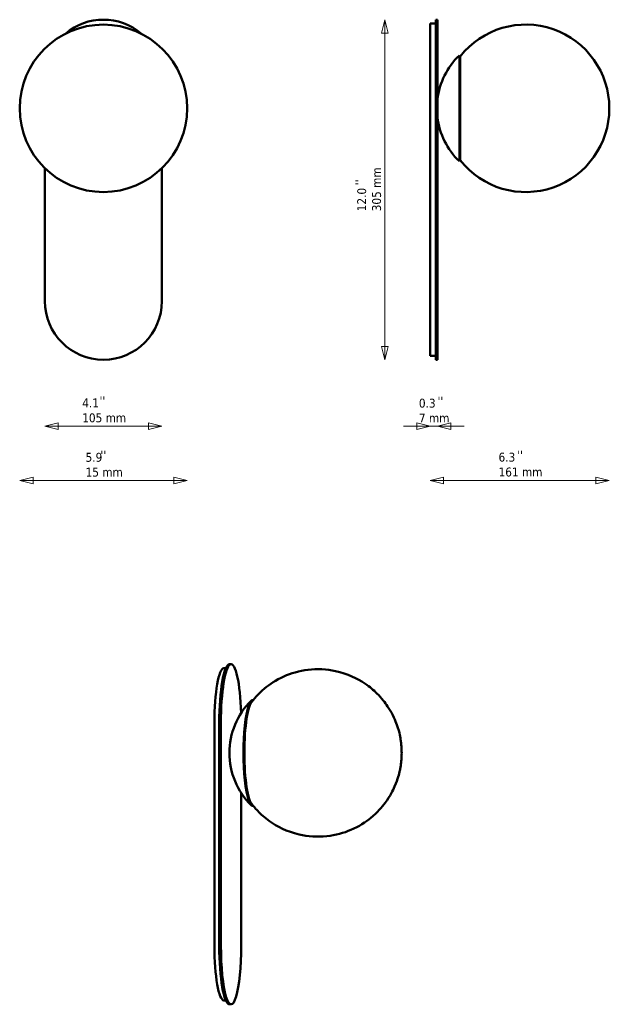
# Model space of a CAD drawing. Header units: millimetres. Extents: x 166 to 695, y 108 to 991.
import ezdxf

# ---------------------------------------------------------------- set-up
doc = ezdxf.new("R2010")
doc.units = ezdxf.units.MM
doc.header["$LTSCALE"] = 4
for name, color, linetype, lineweight in [('Symbol (ISO)', 7, 'Continuous', 50), ('Widoczne (ISO)', 7, 'Continuous', 50), ('Widoczne wąskie (ISO)', 7, 'Continuous', 50), ('Wymiar (ISO)', 7, 'Continuous', 18)]:
    doc.layers.add(name, color=color, linetype=linetype, lineweight=lineweight)
doc.styles.add('Tekst notatki (ISO)', font='tahoma.ttf')
doc.dimstyles.new('Domyślne (ISO)', dxfattribs={"dimscale": 4, "dimtxt": 2, "dimasz": 3, "dimexe": 3.175, "dimexo": 0, "dimgap": 0.762, "dimtad": 1, "dimdec": 1, "dimlfac": 0.03937, "dimrnd": 1e-08, "dimzin": 0, "dimdsep": 46, "dimtxsty": 'Tekst notatki (ISO)', "dimblk": 'Filled-1', "dimcen": 0.09, "dimdle": 10, "dimse1": 1, "dimse2": 1, "dimclrd": 256, "dimclre": 256, "dimclrt": 256, "dimadec": 0, "dimazin": 0, "dimtfac": 1, "dimtmove": 0, "dimatfit": 3, "dimfxl": 1, "dimtolj": 1, "dimlwd": 15, "dimlwe": 15, "dimarcsym": 0})

# ---------------------------------------------------------------- blocks, each defined once
blk = doc.blocks.new('Filled-1')
at = {"color": 0}
for p, q in [((0, 0), (-1, 0.25)), ((-1, 0.25), (-1, -0.25)), ((-1, 0), (0, 0)), ((-1, -0.25), (0, 0))]:
    blk.add_line(p, q, dxfattribs=at)
at = {"color": 0, "flags": 128}
blk.add_lwpolyline([(-1, -0.25), (0, 0), (-1, 0.25), (-1, -0.25)], dxfattribs=at)
at = {"color": 0}
blk.add_solid([(-1, -0.25), (0, 0), (-1, 0.25), (-1, -0.25)], dxfattribs=at)
blk = doc.blocks.new('*D5')
at = {"layer": 'Defpoints', "color": 0, "transparency": 16777216}
for p in [(493.53, 991.32), (539.82, 991.32), (539.82, 686.32)]:
    blk.add_point(p, dxfattribs=at)
at = {"layer": 'Wymiar (ISO)', "lineweight": 15, "transparency": 16777216}
blk.add_line((493.53, 698.32), (493.53, 979.32), dxfattribs=at)
at = {"layer": 'Wymiar (ISO)', "lineweight": 15, "transparency": 16777216, "xscale": 12, "yscale": 12, "zscale": 12}
for p, rotation in [((493.53, 991.32), 90), ((493.53, 686.32), 270)]:
    blk.add_blockref('Filled-1', p, dxfattribs=dict(at, rotation=rotation))
at = {"layer": 'Wymiar (ISO)', "lineweight": 18, "transparency": 16777216, "insert": (468.65, 819.45), "char_height": 8, "attachment_point": 1, "rotation": 90, "style": 'Tekst notatki (ISO)'}
blk.add_mtext('\\A1;12.0\\P305 mm', dxfattribs=at)
blk = doc.blocks.new('*D6')
at = {"layer": 'Defpoints', "color": 0, "transparency": 16777216}
for p in [(534.07, 689.82), (540.57, 686.32), (534.07, 626.82)]:
    blk.add_point(p, dxfattribs=at)
at = {"layer": 'Wymiar (ISO)', "lineweight": 15, "transparency": 16777216}
for p, q in [((522.07, 626.82), (510.07, 626.82)), ((540.57, 626.82), (534.07, 626.82)), ((552.57, 626.82), (564.57, 626.82))]:
    blk.add_line(p, q, dxfattribs=at)
at = {"layer": 'Wymiar (ISO)', "lineweight": 15, "transparency": 16777216, "xscale": 12, "yscale": 12, "zscale": 12}
blk.add_blockref('Filled-1', (534.07, 626.82), dxfattribs=at)
at = {"layer": 'Wymiar (ISO)', "lineweight": 15, "transparency": 16777216, "xscale": 12, "yscale": 12, "zscale": 12, "rotation": 180}
blk.add_blockref('Filled-1', (540.57, 626.82), dxfattribs=at)
at = {"layer": 'Wymiar (ISO)', "lineweight": 18, "transparency": 16777216, "insert": (523.96, 651.37), "char_height": 8, "attachment_point": 1, "style": 'Tekst notatki (ISO)'}
blk.add_mtext('\\A1;0.3\\P7 mm', dxfattribs=at)
blk = doc.blocks.new('*D7')
at = {"layer": 'Defpoints', "color": 0, "transparency": 16777216}
for p in [(188.43, 738.82), (293.43, 738.82), (188.43, 626.82)]:
    blk.add_point(p, dxfattribs=at)
at = {"layer": 'Wymiar (ISO)', "lineweight": 15, "transparency": 16777216}
blk.add_line((281.43, 626.82), (200.43, 626.82), dxfattribs=at)
at = {"layer": 'Wymiar (ISO)', "lineweight": 15, "transparency": 16777216, "xscale": 12, "yscale": 12, "zscale": 12, "rotation": 180}
blk.add_blockref('Filled-1', (188.43, 626.82), dxfattribs=at)
at = {"layer": 'Wymiar (ISO)', "lineweight": 15, "transparency": 16777216, "xscale": 12, "yscale": 12, "zscale": 12}
blk.add_blockref('Filled-1', (293.43, 626.82), dxfattribs=at)
at = {"layer": 'Wymiar (ISO)', "lineweight": 18, "transparency": 16777216, "insert": (221.91, 651.55), "char_height": 8, "attachment_point": 1, "style": 'Tekst notatki (ISO)'}
blk.add_mtext('\\A1;4.1\\P105 mm', dxfattribs=at)
blk = doc.blocks.new('*D8')
at = {"layer": 'Defpoints', "color": 0, "transparency": 16777216}
for p in [(165.82, 911.82), (316.04, 911.82), (165.82, 578.06)]:
    blk.add_point(p, dxfattribs=at)
at = {"layer": 'Wymiar (ISO)', "lineweight": 15, "transparency": 16777216}
blk.add_line((304.04, 578.06), (177.82, 578.06), dxfattribs=at)
at = {"layer": 'Wymiar (ISO)', "lineweight": 15, "transparency": 16777216, "xscale": 12, "yscale": 12, "zscale": 12, "rotation": 180}
blk.add_blockref('Filled-1', (165.82, 578.06), dxfattribs=at)
at = {"layer": 'Wymiar (ISO)', "lineweight": 15, "transparency": 16777216, "xscale": 12, "yscale": 12, "zscale": 12}
blk.add_blockref('Filled-1', (316.04, 578.06), dxfattribs=at)
at = {"layer": 'Wymiar (ISO)', "lineweight": 18, "transparency": 16777216, "insert": (224.92, 602.8), "char_height": 8, "attachment_point": 1, "style": 'Tekst notatki (ISO)'}
blk.add_mtext('\\A1;5.9\\P15 mm', dxfattribs=at)
blk = doc.blocks.new('*D9')
at = {"layer": 'Defpoints', "color": 0, "transparency": 16777216}
for p in [(694.8, 911.93), (534.07, 738.82), (694.8, 578.06)]:
    blk.add_point(p, dxfattribs=at)
at = {"layer": 'Wymiar (ISO)', "lineweight": 15, "transparency": 16777216}
blk.add_line((546.07, 578.06), (682.8, 578.06), dxfattribs=at)
at = {"layer": 'Wymiar (ISO)', "lineweight": 15, "transparency": 16777216, "xscale": 12, "yscale": 12, "zscale": 12, "rotation": 180}
blk.add_blockref('Filled-1', (534.07, 578.06), dxfattribs=at)
at = {"layer": 'Wymiar (ISO)', "lineweight": 15, "transparency": 16777216, "xscale": 12, "yscale": 12, "zscale": 12}
blk.add_blockref('Filled-1', (694.8, 578.06), dxfattribs=at)
at = {"layer": 'Wymiar (ISO)', "lineweight": 18, "transparency": 16777216, "insert": (595.42, 602.93), "char_height": 8, "attachment_point": 1, "style": 'Tekst notatki (ISO)'}
blk.add_mtext('\\A1;6.3\\P161 mm', dxfattribs=at)

msp = doc.modelspace()

# ---------------------------------------------------------------- linework, layer by layer
at = {"layer": 'Widoczne (ISO)'}
for p, q in [((539.07, 991.32), (539.07, 938.82)), ((540.57, 991.32), (539.07, 991.32)), ((540.57, 938.82), (540.57, 991.32)), ((534.07, 938.82), (534.07, 987.82)), ((534.07, 987.82), (539.07, 987.82)), ((560.26, 959.32), (560.26, 864.32)), ((560.95, 958.6), (560.26, 959.32)), ((560.95, 958.6), (560.95, 865.04)), ((534.07, 938.82), (534.07, 738.82)), ((539.07, 738.82), (539.07, 938.82)), ((540.57, 938.82), (540.57, 738.82)), ((694.8, 911.71), (694.8, 911.93)), ((188.43, 858.1), (188.43, 738.82)), ((293.43, 738.82), (293.43, 858.1)), ((560.95, 865.04), (560.26, 864.32)), ((534.07, 689.82), (534.07, 738.82)), ((539.07, 738.82), (539.07, 686.32)), ((540.57, 686.32), (540.57, 738.82)), ((534.07, 689.82), (539.07, 689.82)), ((540.57, 686.32), (539.07, 686.32)), ((349.07, 409.63), (350.72, 409.63)), ((355.47, 413.13), (354, 413.13)), ((340.56, 360.63), (340.56, 160.63)), ((344.88, 160.63), (344.88, 360.63)), ((346.36, 360.63), (346.36, 160.63)), ((364.59, 160.63), (364.59, 297.76)), ((349.07, 111.63), (350.72, 111.63)), ((355.47, 108.13), (354, 108.13))]:
    msp.add_line(p, q, dxfattribs=at)
msp.add_circle((240.93, 911.82), 75.11, dxfattribs=at)
for centre, radius, start, end in [((240.93, 938.82), 52.5, 49.51938, 130.48062), ((619.8, 911.93), 75, 0, 141.6901), ((606.08, 911.82), 66, 133.97053, 173.03794), ((619.8, 911.71), 75, 218.3099, 0), ((606.08, 911.82), 66, 186.96206, 226.02947), ((240.93, 738.82), 52.5, 180, 0), ((419.99, 333.63), 66, 134.82945, 225.17055)]:
    msp.add_arc(centre, radius, start, end, dxfattribs=at)
for centre, major_axis, start_param, end_param in [((355.47, 360.63), (0, 52.5), 4.878405, 7.853982), ((349.07, 360.63), (0, 49), 0, 1.570796), ((354, 360.63), (0, 52.5), 0, 1.570796), ((374.86, 333.63), (0, -47.5), 3.08712, 6.337658), ((375.55, 333.63), (0, -46.78), 3.276351, 6.148427), ((349.07, 160.63), (0, -49), 4.712389, 6.283185), ((354, 160.63), (0, -52.5), 4.712389, 6.283185), ((355.47, 160.63), (0, -52.5), 4.712389, 7.853982)]:
    msp.add_ellipse(centre, major_axis=major_axis, ratio=0.173648, start_param=start_param, end_param=end_param, dxfattribs=at)
msp.add_open_spline([(373.03, 289.16), (374.71, 286.87), (376.76, 284.33), (382.17, 278.69), (385.61, 275.55), (396.57, 267.76), (405.51, 263.04), (424.28, 258.66), (432.97, 258.06), (449.22, 259.75), (456.71, 261.87), (470.38, 267.72), (476.17, 271.57), (486.9, 280.25), (490.83, 284.91), (498.5, 295.24), (500.64, 299.85), (505.44, 310.82), (506.16, 314.62), (507.11, 319.03), (507.32, 320.17), (507.72, 322.54), (507.87, 323.69), (508.15, 326.06), (508.26, 327.21), (508.42, 329.55), (508.48, 330.71), (508.53, 332.9), (508.53, 333.94), (508.49, 336.02), (508.45, 337.06), (508.33, 339.16), (508.25, 340.2), (508.03, 342.31), (507.91, 343.34), (507.3, 347.51), (506.98, 350.94), (502.87, 362.55), (501.19, 367.43), (493.7, 378.67), (490.78, 382.58), (483.44, 389.85), (479.94, 392.88), (468.88, 400.36), (459.91, 404.8), (441.31, 408.76), (432.66, 409.19), (416.54, 407.24), (409.14, 405), (395.62, 398.96), (389.92, 395.05), (379.58, 386.44), (375.82, 381.91), (373.03, 378.1)], degree=3, knots=[4.479959, 4.479959, 4.479959, 4.479959, 4.533476, 4.533476, 4.58956, 4.58956, 4.671956, 4.671956, 4.730444, 4.730444, 4.786594, 4.786594, 4.851984, 4.851984, 4.942154, 4.942154, 5.090424, 5.090424, 5.389467, 5.389467, 5.517125, 5.517125, 5.683535, 5.683535, 5.895119, 5.895119, 6.146539, 6.146539, 6.387065, 6.387065, 6.617526, 6.617526, 6.817788, 6.817788, 6.980973, 6.980973, 7.398191, 7.398191, 7.599111, 7.599111, 7.683697, 7.683697, 7.737144, 7.737144, 7.816998, 7.816998, 7.875009, 7.875009, 7.931366, 7.931366, 7.997615, 7.997615, 8.086411, 8.086411, 8.086411, 8.086411], dxfattribs=at)
at = {"layer": 'Widoczne wąskie (ISO)'}
for p, q in [((346.36, 360.63), (344.88, 360.63)), ((346.36, 160.63), (344.88, 160.63))]:
    msp.add_line(p, q, dxfattribs=at)

# ---------------------------------------------------------------- texts
at = {"layer": 'Symbol (ISO)', "insert": (466.8, 842.8), "char_height": 8, "attachment_point": 1, "rotation": 90, "style": 'Tekst notatki (ISO)'}
msp.add_mtext("\\fTahoma|b0|i0;''", dxfattribs=at)
at = {"layer": 'Symbol (ISO)', "char_height": 8, "attachment_point": 1, "style": 'Tekst notatki (ISO)'}
for insert in [(237.49, 653.4), (540.68, 653.23), (238.31, 604.73), (612.22, 604.77)]:
    msp.add_mtext("\\fTahoma|b0|i0;''", dxfattribs=dict(at, insert=insert))

# ---------------------------------------------------------------- dimensions: what is measured, and where the dimension line sits
at = {"layer": 'Wymiar (ISO)', "lineweight": 18}
for base, p1, p2, angle, text, override, picture, middle in [((493.53, 991.32), (539.82, 686.32), (539.82, 991.32), 90, '<>\\P305 mm', {"dimgap": 0.762, "dimdec": 1, "dimlfac": 0.03937, "dimpost": '\\X', "dimse1": 1, "dimse2": 1, "dimtol": 0, "dimlim": 0, "dimtp": 0, "dimtm": 0, "dimtdec": 2, "dimtofl": 0, "dimatfit": 1, "dimtvp": -0.25}, '*D5', (493.53, 838.82)), ((165.82, 578.06), (316.04, 911.82), (165.82, 911.82), 180, '<>\\P15 mm', {"dimgap": 0.762, "dimdec": 1, "dimlfac": 0.03937, "dimpost": '\\X', "dimse1": 1, "dimse2": 1, "dimtol": 0, "dimlim": 0, "dimtp": 0, "dimtm": 0, "dimtdec": 2, "dimtofl": 0, "dimatfit": 1, "dimtvp": -0.25}, '*D8', (240.93, 578.06)), ((694.8, 578.06), (534.07, 738.82), (694.8, 911.93), 180, '<>\\P161 mm', {"dimgap": 0.762, "dimdec": 1, "dimlfac": 0.03937, "dimpost": '\\X', "dimse1": 1, "dimse2": 1, "dimtol": 0, "dimlim": 0, "dimtp": 0, "dimtm": 0, "dimtdec": 2, "dimtofl": 0, "dimatfit": 1, "dimtvp": -0.25}, '*D9', (614.44, 578.06)), ((534.07, 626.82), (540.57, 686.32), (534.07, 689.82), 180, '<>\\P7 mm', {"dimgap": 0.762, "dimdec": 1, "dimlfac": 0.03937, "dimpost": '\\X', "dimse1": 1, "dimse2": 1, "dimtol": 0, "dimlim": 0, "dimtp": 0, "dimtm": 0, "dimtdec": 2, "dimtofl": 1, "dimatfit": 1, "dimtvp": -0.25}, '*D6', (537.32, 626.82))]:
    dim = msp.add_linear_dim(base=base, p1=p1, p2=p2, angle=angle, text=text, dimstyle='Domyślne (ISO)', override=override, dxfattribs=at)
    dim.commit()
    dim.dimension.update_dxf_attribs({"geometry": picture, "text_midpoint": middle, "dimtype": 160})
dim = msp.add_linear_dim(base=(188.43, 626.82), p1=(293.43, 738.82), p2=(188.43, 738.82), text='<>\\P105 mm', dimstyle='Domyślne (ISO)', override={"dimgap": 0.762, "dimdec": 1, "dimlfac": 0.03937, "dimpost": '\\X', "dimse1": 1, "dimse2": 1, "dimtol": 0, "dimlim": 0, "dimtp": 0, "dimtm": 0, "dimtdec": 2, "dimtofl": 0, "dimatfit": 1, "dimtvp": -0.25}, dxfattribs=at)
dim.commit()
dim.dimension.update_dxf_attribs({"geometry": '*D7', "text_midpoint": (240.93, 626.82), "dimtype": 160})

doc.saveas('drawing.dxf')
